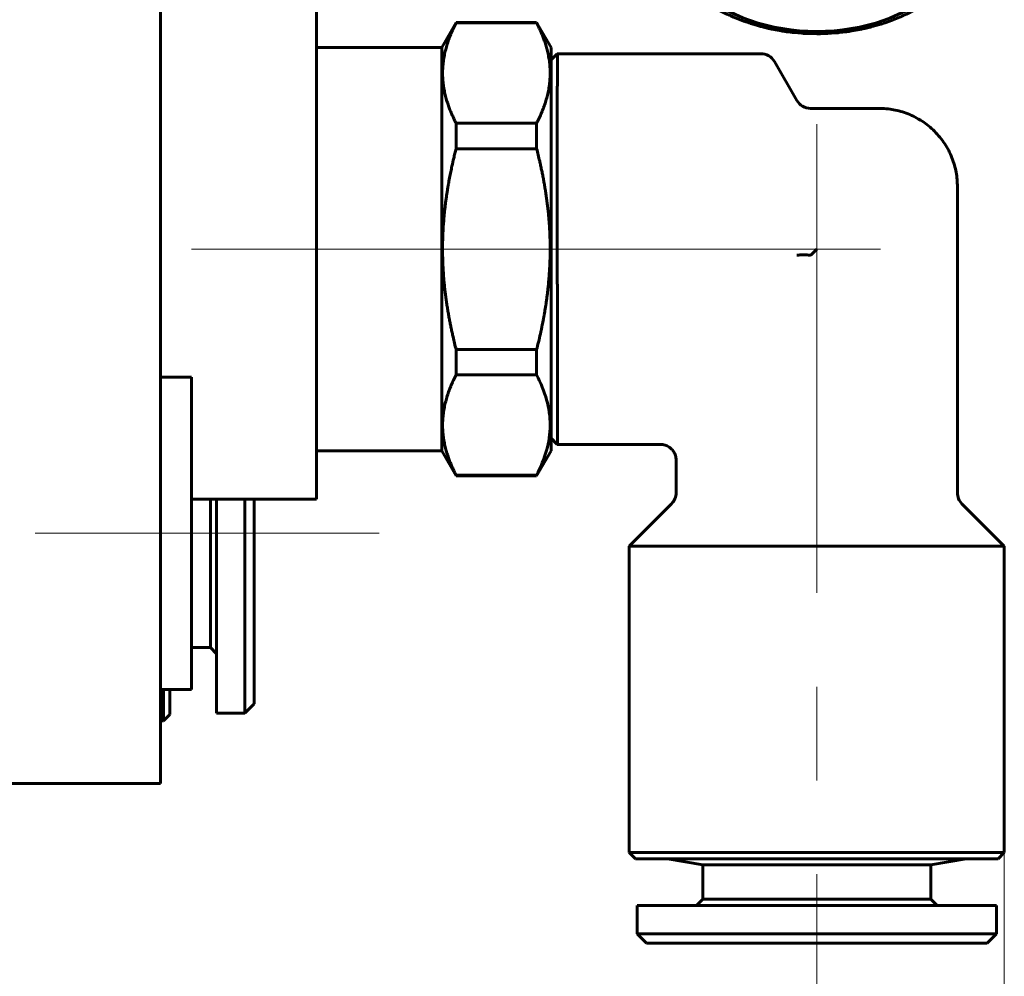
# Model space of a CAD drawing. Header units: millimetres. Extents: x 0 to 297, y 0 to 420.
# Tile 22 of 33: x 105 to 120, y 274 to 289. Entities that reach past the tile are written whole.
import ezdxf

# ---------------------------------------------------------------- set-up
doc = ezdxf.new("R2010")
doc.units = ezdxf.units.MM
for name, pattern in [('K5LT_AXLED', [12, 7.5, -1.5, 1.5, -1.5]), ('K5LT_BASIC', [0]), ('K5LT_THIN', [0])]:
    doc.linetypes.add(name, pattern=pattern)
doc.layers.add('Системный слой', color=7, linetype='Continuous')
doc.layers.add('Системный слой (1)', color=251, linetype='Continuous', true_color=0x6c6c6c)
doc.styles.add('KDIMTEXTSTYLE', font='txt', dxfattribs={"width": 0.96, "oblique": 15, "height": 5})
doc.styles.add('KTEXTSTYLE', font='txt', dxfattribs={"width": 0.96, "height": 5})
doc.dimstyles.new('KDIMSTYLE (0.50)', dxfattribs={"dimtxt": 5, "dimasz": 1, "dimexe": 2, "dimexo": 0, "dimgap": 1, "dimtad": 1, "dimlfac": 2, "dimtxsty": 'KDIMTEXTSTYLE', "dimsah": 1, "dimcen": 0, "dimdle": 1, "dimadec": 0, "dimazin": 0, "dimtfac": 0.667, "dimtmove": 0, "dimatfit": 3, "dimfxl": 1, "dimtvp": 1, "dimtolj": 1, "dimtzin": 0, "dimarcsym": 0})

# ---------------------------------------------------------------- blocks, each defined once
blk = doc.blocks.new('U2')
at = {"layer": 'Системный слой (1)', "color": 143, "linetype": 'K5LT_BASIC', "lineweight": 60, "true_color": 0x33acca}
for p, q in [((117.151, 293.736), (117.213, 293.741)), ((117.213, 293.741), (117.274, 293.744)), ((117.274, 293.744), (117.277, 293.745)), ((117.277, 293.745), (117.285, 293.745)), ((117.285, 293.745), (117.301, 293.746)), ((117.301, 293.746), (117.331, 293.747)), ((117.331, 293.747), (117.393, 293.748)), ((117.393, 293.748), (117.451, 293.749)), ((117.451, 293.749), (117.452, 293.749)), ((117.452, 293.749), (117.453, 293.749)), ((117.453, 293.749), (117.455, 293.749)), ((117.455, 293.749), (117.46, 293.749)), ((117.46, 293.749), (117.469, 293.749)), ((117.469, 293.749), (117.488, 293.749)), ((117.488, 293.749), (117.525, 293.748)), ((117.525, 293.748), (117.6, 293.746)), ((117.6, 293.746), (117.633, 293.744)), ((117.633, 293.744), (117.637, 293.744)), ((117.637, 293.744), (117.645, 293.744)), ((117.645, 293.744), (117.66, 293.743)), ((117.66, 293.743), (117.691, 293.741)), ((117.691, 293.741), (117.753, 293.736)), ((116.339, 293.566), (116.395, 293.585)), ((116.395, 293.585), (116.399, 293.586)), ((116.399, 293.586), (116.406, 293.588)), ((116.406, 293.588), (116.421, 293.593)), ((116.421, 293.593), (116.45, 293.602)), ((116.45, 293.602), (116.508, 293.619)), ((116.508, 293.619), (116.565, 293.634)), ((116.565, 293.634), (116.569, 293.635)), ((116.569, 293.635), (116.576, 293.637)), ((116.576, 293.637), (116.591, 293.641)), ((116.591, 293.641), (116.621, 293.649)), ((116.621, 293.649), (116.68, 293.663)), ((116.68, 293.663), (116.739, 293.676)), ((116.739, 293.676), (116.743, 293.676)), ((116.743, 293.676), (116.75, 293.678)), ((116.75, 293.678), (116.765, 293.681)), ((116.765, 293.681), (116.795, 293.687)), ((116.795, 293.687), (116.856, 293.698)), ((116.856, 293.698), (116.915, 293.708)), ((116.915, 293.708), (116.919, 293.708)), ((116.919, 293.708), (116.927, 293.709)), ((116.927, 293.709), (116.942, 293.712)), ((116.942, 293.712), (116.972, 293.716)), ((116.972, 293.716), (117.034, 293.724)), ((117.034, 293.724), (117.094, 293.731)), ((117.094, 293.731), (117.098, 293.731)), ((117.098, 293.731), (117.105, 293.732)), ((117.105, 293.732), (117.121, 293.733)), ((117.121, 293.733), (117.151, 293.736)), ((117.753, 293.736), (117.813, 293.73)), ((117.813, 293.73), (117.817, 293.73)), ((117.817, 293.73), (117.825, 293.729)), ((117.825, 293.729), (117.84, 293.727)), ((117.84, 293.727), (117.871, 293.724)), ((117.871, 293.724), (117.932, 293.716)), ((117.932, 293.716), (117.991, 293.707)), ((117.991, 293.707), (117.995, 293.706)), ((117.995, 293.706), (118.003, 293.705)), ((118.003, 293.705), (118.018, 293.703)), ((118.018, 293.703), (118.048, 293.697)), ((118.048, 293.697), (118.109, 293.686)), ((118.109, 293.686), (118.168, 293.675)), ((118.168, 293.675), (118.171, 293.674)), ((118.171, 293.674), (118.179, 293.672)), ((118.179, 293.672), (118.194, 293.669)), ((118.194, 293.669), (118.224, 293.662)), ((118.224, 293.662), (118.283, 293.648)), ((118.283, 293.648), (118.341, 293.633)), ((118.341, 293.633), (118.345, 293.632)), ((118.345, 293.632), (118.352, 293.63)), ((118.352, 293.63), (118.367, 293.626)), ((118.367, 293.626), (118.396, 293.618)), ((118.396, 293.618), (118.455, 293.601)), ((118.455, 293.601), (118.511, 293.583)), ((118.511, 293.583), (118.515, 293.582)), ((118.515, 293.582), (118.522, 293.579)), ((115.962, 293.409), (116.016, 293.435)), ((116.016, 293.435), (116.068, 293.459)), ((116.068, 293.459), (116.072, 293.46)), ((116.072, 293.46), (116.079, 293.463)), ((116.079, 293.463), (116.092, 293.469)), ((116.092, 293.469), (116.12, 293.481)), ((116.12, 293.481), (116.175, 293.504)), ((116.175, 293.504), (116.229, 293.526)), ((116.229, 293.526), (116.233, 293.527)), ((116.233, 293.527), (116.24, 293.53)), ((116.24, 293.53), (116.254, 293.535)), ((116.254, 293.535), (116.282, 293.546)), ((116.282, 293.546), (116.339, 293.566)), ((118.522, 293.579), (118.536, 293.575)), ((118.536, 293.575), (118.565, 293.565)), ((118.565, 293.565), (118.622, 293.545)), ((118.622, 293.545), (118.677, 293.524)), ((118.677, 293.524), (118.68, 293.523)), ((118.68, 293.523), (118.687, 293.52)), ((118.687, 293.52), (118.701, 293.514)), ((118.701, 293.514), (118.729, 293.503)), ((118.729, 293.503), (118.784, 293.48)), ((118.784, 293.48), (118.838, 293.457)), ((118.838, 293.457), (118.841, 293.455)), ((118.841, 293.455), (118.848, 293.452)), ((118.848, 293.452), (118.861, 293.446)), ((118.861, 293.446), (118.888, 293.433)), ((118.888, 293.433), (118.942, 293.408)), ((115.666, 293.24), (115.714, 293.271)), ((115.714, 293.271), (115.763, 293.301)), ((115.763, 293.301), (115.766, 293.303)), ((115.766, 293.303), (115.773, 293.306)), ((115.773, 293.306), (115.785, 293.314)), ((115.785, 293.314), (115.811, 293.328)), ((115.811, 293.328), (115.862, 293.357)), ((115.862, 293.357), (115.913, 293.384)), ((115.913, 293.384), (115.916, 293.385)), ((115.916, 293.385), (115.923, 293.389)), ((115.923, 293.389), (115.936, 293.395)), ((115.936, 293.395), (115.962, 293.409)), ((118.942, 293.408), (118.993, 293.381)), ((118.993, 293.381), (118.996, 293.38)), ((118.996, 293.38), (119.003, 293.376)), ((119.003, 293.376), (119.016, 293.369)), ((119.016, 293.369), (119.042, 293.355)), ((119.042, 293.355), (119.093, 293.327)), ((119.093, 293.327), (119.142, 293.298)), ((119.142, 293.298), (119.146, 293.296)), ((119.146, 293.296), (119.152, 293.292)), ((119.152, 293.292), (119.164, 293.285)), ((119.164, 293.285), (119.189, 293.27)), ((119.189, 293.27), (119.238, 293.239)), ((115.441, 293.078), (115.485, 293.112)), ((115.485, 293.112), (115.488, 293.115)), ((115.488, 293.115), (115.493, 293.119)), ((115.493, 293.119), (115.505, 293.127)), ((115.505, 293.127), (115.528, 293.144)), ((115.528, 293.144), (115.574, 293.178)), ((115.574, 293.178), (115.62, 293.21)), ((115.62, 293.21), (115.623, 293.212)), ((115.623, 293.212), (115.629, 293.216)), ((115.629, 293.216), (115.641, 293.224)), ((115.641, 293.224), (115.666, 293.24)), ((119.238, 293.239), (119.285, 293.207)), ((119.285, 293.207), (119.288, 293.205)), ((119.288, 293.205), (119.294, 293.201)), ((119.294, 293.201), (119.306, 293.193)), ((119.306, 293.193), (119.329, 293.177)), ((119.329, 293.177), (119.376, 293.143)), ((119.376, 293.143), (119.42, 293.109)), ((119.42, 293.109), (119.423, 293.107)), ((115.275, 292.933), (115.316, 292.971)), ((115.316, 292.971), (115.357, 293.008)), ((115.357, 293.008), (115.36, 293.01)), ((115.36, 293.01), (115.365, 293.015)), ((115.365, 293.015), (115.376, 293.024)), ((115.376, 293.024), (115.397, 293.042)), ((115.397, 293.042), (115.441, 293.078)), ((119.423, 293.107), (119.429, 293.103)), ((119.429, 293.103), (119.44, 293.094)), ((119.44, 293.094), (119.462, 293.076)), ((119.462, 293.076), (119.506, 293.041)), ((119.506, 293.041), (119.548, 293.005)), ((119.548, 293.005), (119.551, 293.002)), ((119.551, 293.002), (119.556, 292.998)), ((119.556, 292.998), (119.566, 292.988)), ((119.566, 292.988), (119.587, 292.97)), ((119.587, 292.97), (119.628, 292.932)), ((115.133, 292.788), (115.143, 292.798)), ((115.143, 292.798), (115.161, 292.818)), ((115.161, 292.818), (115.199, 292.858)), ((115.199, 292.858), (115.237, 292.897)), ((115.237, 292.897), (115.24, 292.899)), ((115.24, 292.899), (115.245, 292.904)), ((115.245, 292.904), (115.255, 292.914)), ((115.255, 292.914), (115.275, 292.933)), ((119.628, 292.932), (119.667, 292.894)), ((119.667, 292.894), (119.67, 292.891)), ((119.67, 292.891), (119.675, 292.886)), ((119.675, 292.886), (119.685, 292.876)), ((119.685, 292.876), (119.704, 292.857)), ((119.704, 292.857), (119.742, 292.817)), ((119.742, 292.817), (119.778, 292.777)), ((114.993, 292.615), (115.025, 292.658)), ((115.025, 292.658), (115.027, 292.66)), ((115.027, 292.66), (115.031, 292.666)), ((115.031, 292.666), (115.039, 292.676)), ((115.039, 292.676), (115.056, 292.698)), ((115.056, 292.698), (115.091, 292.739)), ((115.091, 292.739), (115.127, 292.78)), ((115.127, 292.78), (115.129, 292.783)), ((115.129, 292.783), (115.133, 292.788)), ((119.778, 292.777), (119.78, 292.774)), ((119.78, 292.774), (119.785, 292.769)), ((119.785, 292.769), (119.794, 292.759)), ((119.794, 292.759), (119.812, 292.738)), ((119.812, 292.738), (119.846, 292.696)), ((119.846, 292.696), (119.879, 292.654)), ((119.879, 292.654), (119.881, 292.651)), ((119.881, 292.651), (119.886, 292.646)), ((119.886, 292.646), (119.894, 292.635)), ((119.894, 292.635), (119.91, 292.614)), ((114.876, 292.441), (114.904, 292.486)), ((114.904, 292.486), (114.933, 292.531)), ((114.933, 292.531), (114.935, 292.533)), ((114.935, 292.533), (114.938, 292.539)), ((114.938, 292.539), (114.946, 292.55)), ((114.946, 292.55), (114.961, 292.572)), ((114.961, 292.572), (114.993, 292.615)), ((119.91, 292.614), (119.941, 292.57)), ((119.941, 292.57), (119.971, 292.527)), ((119.971, 292.527), (119.973, 292.524)), ((119.973, 292.524), (119.977, 292.518)), ((119.977, 292.518), (119.984, 292.507)), ((119.984, 292.507), (119.999, 292.485)), ((119.999, 292.485), (120.027, 292.44)), ((114.801, 292.307), (114.825, 292.353)), ((114.825, 292.353), (114.851, 292.399)), ((114.851, 292.399), (114.852, 292.402)), ((114.852, 292.402), (114.856, 292.407)), ((114.856, 292.407), (114.862, 292.419)), ((114.862, 292.419), (114.876, 292.441)), ((120.027, 292.44), (120.053, 292.395)), ((120.053, 292.395), (120.055, 292.392)), ((120.055, 292.392), (120.058, 292.386)), ((120.058, 292.386), (120.064, 292.375)), ((120.064, 292.375), (120.077, 292.352)), ((120.077, 292.352), (120.102, 292.305)), ((114.726, 292.145), (114.736, 292.169)), ((114.736, 292.169), (114.757, 292.216)), ((114.757, 292.216), (114.779, 292.263)), ((114.779, 292.263), (114.78, 292.266)), ((114.78, 292.266), (114.783, 292.272)), ((114.783, 292.272), (114.789, 292.283)), ((114.789, 292.283), (114.801, 292.307)), ((120.102, 292.305), (120.125, 292.259)), ((120.125, 292.259), (120.126, 292.256)), ((120.126, 292.256), (120.129, 292.25)), ((120.129, 292.25), (120.135, 292.238)), ((120.135, 292.238), (120.145, 292.215)), ((120.145, 292.215), (120.166, 292.167)), ((120.166, 292.167), (120.186, 292.12)), ((114.674, 292.003), (114.682, 292.027)), ((114.682, 292.027), (114.699, 292.076)), ((114.699, 292.076), (114.717, 292.124)), ((114.717, 292.124), (114.718, 292.127)), ((114.718, 292.127), (114.721, 292.133)), ((114.721, 292.133), (114.726, 292.145)), ((120.186, 292.12), (120.187, 292.117)), ((120.187, 292.117), (120.189, 292.111)), ((120.189, 292.111), (120.194, 292.099)), ((120.194, 292.099), (120.203, 292.074)), ((120.203, 292.074), (120.22, 292.026)), ((120.22, 292.026), (120.236, 291.978)), ((114.629, 291.847), (114.632, 291.859)), ((114.632, 291.859), (114.639, 291.884)), ((114.639, 291.884), (114.652, 291.933)), ((114.652, 291.933), (114.667, 291.982)), ((114.667, 291.982), (114.668, 291.985)), ((114.668, 291.985), (114.67, 291.991)), ((114.67, 291.991), (114.674, 292.003)), ((120.236, 291.978), (120.237, 291.974)), ((120.237, 291.974), (120.239, 291.968)), ((120.239, 291.968), (120.243, 291.956)), ((120.243, 291.956), (120.25, 291.932)), ((120.25, 291.932), (120.263, 291.882)), ((120.263, 291.882), (120.275, 291.833)), ((114.591, 291.638), (114.599, 291.691)), ((114.599, 291.694), (114.6, 291.701)), ((114.599, 291.691), (114.599, 291.694)), ((114.6, 291.701), (114.602, 291.713)), ((114.602, 291.713), (114.607, 291.738)), ((114.607, 291.738), (114.616, 291.788)), ((114.616, 291.788), (114.627, 291.837)), ((114.627, 291.837), (114.628, 291.84)), ((114.628, 291.84), (114.629, 291.847)), ((120.275, 291.833), (120.276, 291.83)), ((120.276, 291.83), (120.277, 291.824)), ((120.277, 291.824), (120.28, 291.811)), ((120.28, 291.811), (120.285, 291.787)), ((120.285, 291.787), (120.295, 291.737)), ((120.295, 291.737), (120.303, 291.687)), ((114.576, 291.394), (114.582, 291.544)), ((114.582, 291.553), (114.583, 291.565)), ((114.582, 291.547), (114.582, 291.553)), ((114.582, 291.544), (114.582, 291.547)), ((114.583, 291.565), (114.586, 291.59)), ((114.586, 291.59), (114.591, 291.638)), ((120.303, 291.687), (120.304, 291.684)), ((120.304, 291.684), (120.305, 291.678)), ((120.305, 291.678), (120.307, 291.665)), ((120.307, 291.665), (120.31, 291.64)), ((120.31, 291.64), (120.316, 291.59)), ((120.316, 291.59), (120.32, 291.54)), ((120.32, 291.54), (120.32, 291.536)), ((120.32, 291.536), (120.321, 291.53)), ((114.576, 291.346), (114.576, 291.394)), ((120.326, 291.394), (120.32, 291.244)), ((120.321, 291.53), (120.322, 291.518)), ((120.322, 291.518), (120.323, 291.492)), ((120.323, 291.492), (120.325, 291.442)), ((120.325, 291.442), (120.326, 291.394)), ((114.578, 291.295), (114.576, 291.346)), ((114.58, 291.27), (114.578, 291.295)), ((114.581, 291.258), (114.58, 291.27)), ((114.581, 291.251), (114.581, 291.258)), ((114.581, 291.248), (114.581, 291.251)), ((114.586, 291.198), (114.581, 291.248)), ((120.318, 291.223), (120.316, 291.198)), ((120.319, 291.235), (120.318, 291.223)), ((120.32, 291.241), (120.319, 291.235)), ((120.32, 291.244), (120.32, 291.241)), ((114.591, 291.148), (114.586, 291.198)), ((114.595, 291.123), (114.591, 291.148)), ((114.597, 291.11), (114.595, 291.123)), ((114.598, 291.104), (114.597, 291.11)), ((114.598, 291.101), (114.598, 291.104)), ((114.606, 291.051), (114.598, 291.101)), ((120.299, 291.075), (120.295, 291.05)), ((120.301, 291.087), (120.299, 291.075)), ((120.302, 291.093), (120.301, 291.087)), ((120.303, 291.097), (120.302, 291.093)), ((120.31, 291.149), (120.303, 291.097)), ((120.316, 291.198), (120.31, 291.149)), ((114.616, 291.001), (114.606, 291.051)), ((114.621, 290.976), (114.616, 291.001)), ((114.624, 290.964), (114.621, 290.976)), ((114.625, 290.958), (114.624, 290.964)), ((114.626, 290.955), (114.625, 290.958)), ((114.638, 290.906), (114.626, 290.955)), ((114.652, 290.856), (114.638, 290.906)), ((120.263, 290.904), (120.249, 290.855)), ((120.269, 290.929), (120.263, 290.904)), ((120.272, 290.941), (120.269, 290.929)), ((120.274, 290.947), (120.272, 290.941)), ((120.285, 291), (120.274, 290.95)), ((120.274, 290.95), (120.274, 290.947)), ((120.295, 291.05), (120.285, 291)), ((114.659, 290.832), (114.652, 290.856)), ((114.663, 290.819), (114.659, 290.832)), ((114.664, 290.813), (114.663, 290.819)), ((114.665, 290.81), (114.664, 290.813)), ((114.681, 290.762), (114.665, 290.81)), ((114.698, 290.713), (114.681, 290.762)), ((120.22, 290.76), (120.202, 290.712)), ((120.228, 290.785), (120.22, 290.76)), ((120.232, 290.797), (120.228, 290.785)), ((120.234, 290.803), (120.232, 290.797)), ((120.235, 290.806), (120.234, 290.803)), ((120.249, 290.855), (120.235, 290.806)), ((114.707, 290.689), (114.698, 290.713)), ((114.712, 290.677), (114.707, 290.689)), ((114.714, 290.671), (114.712, 290.677)), ((114.716, 290.668), (114.714, 290.671)), ((114.735, 290.621), (114.716, 290.668)), ((114.756, 290.573), (114.735, 290.621)), ((120.166, 290.619), (120.145, 290.572)), ((120.176, 290.643), (120.166, 290.619)), ((120.181, 290.655), (120.176, 290.643)), ((120.183, 290.661), (120.181, 290.655)), ((120.184, 290.664), (120.183, 290.661)), ((120.202, 290.712), (120.184, 290.664)), ((114.767, 290.549), (114.756, 290.573)), ((114.772, 290.538), (114.767, 290.549)), ((114.775, 290.532), (114.772, 290.538)), ((114.777, 290.529), (114.775, 290.532)), ((114.8, 290.482), (114.777, 290.529)), ((114.824, 290.436), (114.8, 290.482)), ((114.837, 290.413), (114.824, 290.436)), ((120.076, 290.435), (120.051, 290.389)), ((120.101, 290.481), (120.076, 290.435)), ((120.113, 290.504), (120.101, 290.481)), ((120.118, 290.516), (120.113, 290.504)), ((120.121, 290.522), (120.118, 290.516)), ((120.123, 290.525), (120.121, 290.522)), ((120.145, 290.572), (120.123, 290.525)), ((114.843, 290.402), (114.837, 290.413)), ((114.847, 290.396), (114.843, 290.402)), ((114.848, 290.393), (114.847, 290.396)), ((114.875, 290.348), (114.848, 290.393)), ((114.903, 290.303), (114.875, 290.348)), ((114.917, 290.281), (114.903, 290.303)), ((114.925, 290.269), (114.917, 290.281)), ((119.998, 290.301), (119.969, 290.257)), ((120.026, 290.346), (119.998, 290.301)), ((120.039, 290.369), (120.026, 290.346)), ((120.046, 290.38), (120.039, 290.369)), ((120.049, 290.386), (120.046, 290.38)), ((120.051, 290.389), (120.049, 290.386)), ((114.928, 290.264), (114.925, 290.269)), ((114.93, 290.261), (114.928, 290.264)), ((114.96, 290.217), (114.93, 290.261)), ((114.992, 290.174), (114.96, 290.217)), ((115.008, 290.152), (114.992, 290.174)), ((115.016, 290.142), (115.008, 290.152)), ((115.02, 290.136), (115.016, 290.142)), ((115.022, 290.134), (115.02, 290.136)), ((115.055, 290.092), (115.022, 290.134)), ((119.87, 290.122), (119.862, 290.111)), ((119.875, 290.127), (119.87, 290.122)), ((119.877, 290.13), (119.875, 290.127)), ((119.909, 290.172), (119.877, 290.13)), ((119.94, 290.216), (119.909, 290.172)), ((119.956, 290.238), (119.94, 290.216)), ((119.963, 290.249), (119.956, 290.238)), ((119.967, 290.254), (119.963, 290.249)), ((119.969, 290.257), (119.967, 290.254)), ((115.09, 290.05), (115.055, 290.092)), ((115.108, 290.029), (115.09, 290.05)), ((115.117, 290.019), (115.108, 290.029)), ((115.121, 290.014), (115.117, 290.019)), ((115.123, 290.011), (115.121, 290.014)), ((115.16, 289.971), (115.123, 290.011)), ((115.198, 289.931), (115.16, 289.971)), ((119.74, 289.97), (119.702, 289.93)), ((119.759, 289.99), (119.74, 289.97)), ((119.768, 290), (119.759, 289.99)), ((119.773, 290.005), (119.768, 290)), ((119.775, 290.008), (119.773, 290.005)), ((119.81, 290.048), (119.775, 290.008)), ((119.845, 290.09), (119.81, 290.048)), ((119.862, 290.111), (119.845, 290.09)), ((115.217, 289.911), (115.198, 289.931)), ((115.227, 289.902), (115.217, 289.911)), ((115.232, 289.897), (115.227, 289.902)), ((115.234, 289.894), (115.232, 289.897)), ((115.273, 289.856), (115.234, 289.894)), ((115.314, 289.818), (115.273, 289.856)), ((115.335, 289.799), (115.314, 289.818)), ((119.586, 289.817), (119.544, 289.78)), ((119.627, 289.855), (119.586, 289.817)), ((119.647, 289.874), (119.627, 289.855)), ((119.657, 289.884), (119.647, 289.874)), ((119.662, 289.888), (119.657, 289.884)), ((119.664, 289.891), (119.662, 289.888)), ((119.702, 289.93), (119.664, 289.891)), ((115.345, 289.79), (115.335, 289.799)), ((115.351, 289.785), (115.345, 289.79)), ((115.353, 289.783), (115.351, 289.785)), ((115.395, 289.747), (115.353, 289.783)), ((115.439, 289.711), (115.395, 289.747)), ((115.461, 289.694), (115.439, 289.711)), ((115.473, 289.685), (115.461, 289.694)), ((115.478, 289.681), (115.473, 289.685)), ((115.481, 289.678), (115.478, 289.681)), ((115.526, 289.645), (115.481, 289.678)), ((115.572, 289.611), (115.526, 289.645)), ((119.374, 289.643), (119.327, 289.61)), ((119.397, 289.66), (119.374, 289.643)), ((119.408, 289.669), (119.397, 289.66)), ((119.414, 289.673), (119.408, 289.669)), ((119.417, 289.675), (119.414, 289.673)), ((119.461, 289.71), (119.417, 289.675)), ((119.504, 289.746), (119.461, 289.71)), ((119.526, 289.764), (119.504, 289.746)), ((119.536, 289.773), (119.526, 289.764)), ((119.542, 289.778), (119.536, 289.773)), ((119.544, 289.78), (119.542, 289.778)), ((115.596, 289.595), (115.572, 289.611)), ((115.607, 289.587), (115.596, 289.595)), ((115.613, 289.582), (115.607, 289.587)), ((115.616, 289.58), (115.613, 289.582)), ((115.664, 289.549), (115.616, 289.58)), ((115.712, 289.518), (115.664, 289.549)), ((115.737, 289.503), (115.712, 289.518)), ((115.75, 289.495), (115.737, 289.503)), ((115.756, 289.492), (115.75, 289.495)), ((115.759, 289.49), (115.756, 289.492)), ((115.808, 289.461), (115.759, 289.49)), ((119.135, 289.485), (119.129, 289.482)), ((119.138, 289.487), (119.135, 289.485)), ((119.187, 289.517), (119.138, 289.487)), ((119.236, 289.548), (119.187, 289.517)), ((119.26, 289.564), (119.236, 289.548)), ((119.272, 289.572), (119.26, 289.564)), ((119.278, 289.576), (119.272, 289.572)), ((119.281, 289.578), (119.278, 289.576)), ((119.327, 289.61), (119.281, 289.578)), ((115.86, 289.432), (115.808, 289.461)), ((115.886, 289.418), (115.86, 289.432)), ((115.899, 289.412), (115.886, 289.418)), ((115.905, 289.408), (115.899, 289.412)), ((115.908, 289.406), (115.905, 289.408)), ((115.96, 289.38), (115.908, 289.406)), ((116.013, 289.354), (115.96, 289.38)), ((116.04, 289.342), (116.013, 289.354)), ((116.054, 289.336), (116.04, 289.342)), ((116.06, 289.333), (116.054, 289.336)), ((116.064, 289.331), (116.06, 289.333)), ((116.117, 289.307), (116.064, 289.331)), ((118.833, 289.329), (118.83, 289.327)), ((118.886, 289.353), (118.833, 289.329)), ((118.939, 289.379), (118.886, 289.353)), ((118.966, 289.392), (118.939, 289.379)), ((118.979, 289.399), (118.966, 289.392)), ((118.985, 289.402), (118.979, 289.399)), ((118.989, 289.404), (118.985, 289.402)), ((119.04, 289.431), (118.989, 289.404)), ((119.091, 289.46), (119.04, 289.431)), ((119.116, 289.474), (119.091, 289.46)), ((119.129, 289.482), (119.116, 289.474)), ((116.172, 289.284), (116.117, 289.307)), ((116.2, 289.273), (116.172, 289.284)), ((116.214, 289.268), (116.2, 289.273)), ((116.221, 289.265), (116.214, 289.268)), ((116.225, 289.264), (116.221, 289.265)), ((116.28, 289.243), (116.225, 289.264)), ((116.337, 289.223), (116.28, 289.243)), ((116.365, 289.213), (116.337, 289.223)), ((116.38, 289.208), (116.365, 289.213)), ((116.387, 289.206), (116.38, 289.208)), ((116.39, 289.205), (116.387, 289.206)), ((116.447, 289.187), (116.39, 289.205)), ((116.505, 289.17), (116.447, 289.187)), ((118.452, 289.186), (118.393, 289.169)), ((118.481, 289.195), (118.452, 289.186)), ((118.495, 289.2), (118.481, 289.195)), ((118.502, 289.202), (118.495, 289.2)), ((118.506, 289.203), (118.502, 289.202)), ((118.562, 289.222), (118.506, 289.203)), ((118.619, 289.242), (118.562, 289.222)), ((118.647, 289.253), (118.619, 289.242)), ((118.661, 289.258), (118.647, 289.253)), ((118.668, 289.261), (118.661, 289.258)), ((118.672, 289.262), (118.668, 289.261)), ((118.727, 289.283), (118.672, 289.262)), ((118.782, 289.306), (118.727, 289.283)), ((118.809, 289.318), (118.782, 289.306)), ((118.823, 289.324), (118.809, 289.318)), ((118.83, 289.327), (118.823, 289.324)), ((116.535, 289.162), (116.505, 289.17)), ((116.549, 289.158), (116.535, 289.162)), ((116.557, 289.156), (116.549, 289.158)), ((116.56, 289.155), (116.557, 289.156)), ((116.618, 289.14), (116.56, 289.155)), ((116.678, 289.126), (116.618, 289.14)), ((116.707, 289.119), (116.678, 289.126)), ((116.722, 289.116), (116.707, 289.119)), ((116.73, 289.114), (116.722, 289.116)), ((116.734, 289.113), (116.73, 289.114)), ((116.792, 289.101), (116.734, 289.113)), ((116.853, 289.09), (116.792, 289.101)), ((116.883, 289.085), (116.853, 289.09)), ((116.899, 289.083), (116.883, 289.085)), ((116.906, 289.081), (116.899, 289.083)), ((116.91, 289.081), (116.906, 289.081)), ((116.969, 289.072), (116.91, 289.081)), ((117.031, 289.064), (116.969, 289.072)), ((117.061, 289.061), (117.031, 289.064)), ((117.077, 289.059), (117.061, 289.061)), ((117.085, 289.058), (117.077, 289.059)), ((117.088, 289.058), (117.085, 289.058)), ((117.148, 289.052), (117.088, 289.058)), ((117.21, 289.047), (117.148, 289.052)), ((117.241, 289.045), (117.21, 289.047)), ((117.257, 289.044), (117.241, 289.045)), ((117.264, 289.044), (117.257, 289.044)), ((117.268, 289.044), (117.264, 289.044)), ((117.451, 289.039), (117.268, 289.044)), ((117.508, 289.039), (117.451, 289.039)), ((117.57, 289.041), (117.508, 289.039)), ((117.601, 289.042), (117.57, 289.041)), ((117.616, 289.043), (117.601, 289.042)), ((117.624, 289.043), (117.616, 289.043)), ((117.628, 289.043), (117.624, 289.043)), ((117.688, 289.047), (117.628, 289.043)), ((117.75, 289.052), (117.688, 289.047)), ((117.781, 289.054), (117.75, 289.052)), ((117.796, 289.056), (117.781, 289.054)), ((117.804, 289.057), (117.796, 289.056)), ((117.808, 289.057), (117.804, 289.057)), ((117.868, 289.064), (117.808, 289.057)), ((117.929, 289.072), (117.868, 289.064)), ((117.96, 289.076), (117.929, 289.072)), ((117.975, 289.078), (117.96, 289.076)), ((117.982, 289.079), (117.975, 289.078)), ((117.986, 289.08), (117.982, 289.079)), ((118.046, 289.09), (117.986, 289.08)), ((118.106, 289.101), (118.046, 289.09)), ((118.136, 289.107), (118.106, 289.101)), ((118.151, 289.11), (118.136, 289.107)), ((118.159, 289.111), (118.151, 289.11)), ((118.163, 289.112), (118.159, 289.111)), ((118.221, 289.125), (118.163, 289.112)), ((118.281, 289.139), (118.221, 289.125)), ((118.31, 289.147), (118.281, 289.139)), ((118.325, 289.15), (118.31, 289.147)), ((118.332, 289.152), (118.325, 289.15)), ((118.336, 289.153), (118.332, 289.152)), ((118.393, 289.169), (118.336, 289.153))]:
    blk.add_line(p, q, dxfattribs=at)
blk = doc.blocks.new('U95')
at = {"layer": 'Системный слой (1)', "color": 143, "linetype": 'K5LT_BASIC', "lineweight": 60, "true_color": 0x33acca}
for p, q in [((114.551, 275.846), (115.4, 275.846)), ((115.4, 275.846), (120.351, 275.846))]:
    blk.add_line(p, q, dxfattribs=at)
blk = doc.blocks.new('U96')
at = {"layer": 'Системный слой (1)', "color": 143, "linetype": 'K5LT_BASIC', "lineweight": 60, "true_color": 0x33acca}
for p, q in [((114.451, 275.946), (115.329, 275.946)), ((119.572, 275.946), (120.451, 275.946))]:
    blk.add_line(p, q, dxfattribs=at)
blk = doc.blocks.new('U97')
at = {"layer": 'Системный слой (1)', "color": 143, "linetype": 'K5LT_BASIC', "lineweight": 60, "true_color": 0x33acca}
for p, q in [((113.301, 288.721), (113.301, 288.203)), ((113.301, 285.036), (113.301, 282.471))]:
    blk.add_line(p, q, dxfattribs=at)
blk = doc.blocks.new('U98')
at = {"layer": 'Системный слой (1)', "color": 143, "linetype": 'K5LT_BASIC', "lineweight": 60, "true_color": 0x33acca}
for p, q in [((117.451, 280.846), (114.451, 280.846)), ((120.451, 280.846), (119.572, 280.846))]:
    blk.add_line(p, q, dxfattribs=at)
blk = doc.blocks.new('D5')
at = {"layer": 'Системный слой (1)'}
for points in [[(63.446, 188.942), (62.946, 189.6), (63.446, 190.258), (58.446, 189.6)], [(120.451, 189.6), (115.451, 190.258), (115.951, 189.6), (115.451, 188.942)]]:
    blk.add_hatch(color=7, dxfattribs=at).paths.add_polyline_path(points)
at = {"layer": 'Системный слой (1)', "color": 7, "linetype": 'K5LT_THIN', "lineweight": 18, "true_color": 0xffffff}
for p, q in [((120.451, 278.396), (120.451, 187.6)), ((58.446, 270.675), (58.446, 187.6)), ((58.446, 189.6), (63.446, 190.258)), ((63.446, 190.258), (62.946, 189.6)), ((115.951, 189.6), (115.451, 190.258)), ((115.451, 190.258), (120.451, 189.6)), ((63.446, 188.942), (58.446, 189.6)), ((58.446, 189.6), (120.451, 189.6)), ((62.946, 189.6), (63.446, 188.942)), ((120.451, 189.6), (115.451, 188.942)), ((115.451, 188.942), (115.951, 189.6))]:
    blk.add_line(p, q, dxfattribs=at)
blk.add_wipeout([(84.371, 190.6), (84.371, 197.982), (94.119, 197.982), (94.119, 190.6)]).dxf.layer = 'Системный слой (1)'
at = {"layer": 'Системный слой (1)', "color": 7, "insert": (84.371, 197.188), "char_height": 5, "attachment_point": 1, "style": 'KTEXTSTYLE'}
blk.add_mtext('\\fArial|b0|c204|p34;\\H5.0;\\W1.000;\\Q15;\\fGOST Type AU|b0|i0|c204|p34;\\Q15;\\W0.960;124', dxfattribs=at)
blk = doc.blocks.new('KDIMARROW_01')
at = {"layer": 'Системный слой'}
blk.add_hatch(color=0, dxfattribs=at).paths.add_polyline_path([(0, 0), (-5, 0.658), (-4.5, 0), (-5, -0.658)])
at = {"layer": 'Системный слой', "color": 0, "linetype": 'K5LT_THIN', "lineweight": 18}
for p, q in [((-4.5, 0), (-5, 0.658)), ((-5, 0.658), (0, 0)), ((0, 0), (-5, -0.658)), ((-5, -0.658), (-4.5, 0))]:
    blk.add_line(p, q, dxfattribs=at)
at = {"layer": 'Системный слой (1)', "color": 0, "linetype": 'K5LT_THIN', "lineweight": 18}
blk.add_line((81.951, 336.425), (81.451, 336.425), dxfattribs=at)

msp = doc.modelspace()

# ---------------------------------------------------------------- linework, layer by layer
at = {"layer": 'Системный слой (1)', "color": 143, "linetype": 'K5LT_BASIC', "lineweight": 60, "true_color": 0x33acca}
for p, q in [((106.9507, 297.6745), (106.9507, 281.0495)), ((109.4507, 295.8024), (109.4507, 283.7237)), ((111.4507, 288.8208), (111.6817, 289.2208)), ((111.6817, 289.2133), (111.6817, 289.2208)), ((112.9698, 289.2208), (111.6817, 289.2208)), ((112.9698, 289.2133), (111.6817, 289.2133)), ((113.2007, 288.8208), (112.9698, 289.2208)), ((112.9698, 289.2133), (112.9698, 289.2208)), ((111.4507, 288.8208), (109.4507, 288.8208)), ((111.4507, 282.3708), (111.4507, 288.8208)), ((113.2007, 282.3708), (113.2007, 288.8208)), ((113.2007, 288.6208), (113.3007, 288.7208)), ((113.3007, 288.7208), (116.5564, 288.7208)), ((117.1337, 287.9708), (116.7729, 288.5958)), ((113.3007, 288.2035), (113.3007, 285.0358)), ((118.4507, 287.8458), (117.3502, 287.8458)), ((111.6817, 287.6076), (112.9698, 287.6076)), ((111.6817, 287.2015), (111.6817, 287.6076)), ((112.9698, 287.2015), (112.9698, 287.6076)), ((112.9698, 287.2015), (111.6817, 287.2015)), ((119.7007, 286.5958), (119.7007, 281.6994)), ((117.4507, 285.5958), (117.3605, 285.5056)), ((111.6817, 283.9902), (112.9698, 283.9902)), ((111.6817, 283.5841), (111.6817, 283.9902)), ((112.9698, 283.5841), (112.9698, 283.9902)), ((109.4507, 283.7237), (109.4507, 281.5958)), ((106.9507, 283.5495), (107.4507, 283.5495)), ((107.4507, 283.5495), (107.4507, 278.5495)), ((112.9698, 283.5841), (111.6817, 283.5841)), ((113.2007, 282.5708), (113.3007, 282.4708)), ((113.3007, 282.4708), (114.9508, 282.4708)), ((111.4507, 282.3708), (109.4507, 282.3708)), ((111.4507, 282.3708), (111.6817, 281.9708)), ((113.2007, 282.3708), (112.9698, 281.9708)), ((115.2007, 282.2209), (115.2007, 281.6994)), ((111.6817, 281.9708), (111.6817, 281.9784)), ((111.6817, 281.9784), (112.9698, 281.9784)), ((112.9698, 281.9708), (111.6817, 281.9708)), ((112.9698, 281.9708), (112.9698, 281.9784)), ((107.4507, 281.5958), (109.4507, 281.5958)), ((107.7507, 280.9381), (107.7507, 281.5958)), ((107.8507, 278.1745), (107.8507, 281.5958)), ((108.3007, 278.1745), (108.3007, 281.5958)), ((108.4507, 278.3245), (108.4507, 281.5958)), ((115.1275, 281.5226), (114.4507, 280.8458)), ((119.7739, 281.5226), (120.4507, 280.8458)), ((106.9507, 281.0495), (106.9507, 277.0495)), ((107.7507, 279.2245), (107.7507, 280.9381)), ((114.4507, 275.9458), (114.4507, 280.8458)), ((119.572, 280.8458), (117.4507, 280.8458)), ((120.4507, 275.9458), (120.4507, 280.8458)), ((107.7507, 279.2245), (107.4507, 279.2245)), ((107.7507, 279.2245), (107.8507, 279.1245)), ((106.9507, 278.5495), (107.4507, 278.5495)), ((107.0007, 278.0495), (107.0007, 278.5495)), ((107.1007, 278.1495), (107.1007, 278.5495)), ((108.4507, 278.3245), (108.3007, 278.1745)), ((107.1007, 278.1495), (107.0007, 278.0495)), ((108.3007, 278.1745), (107.8507, 278.1745)), ((107.0007, 278.0495), (106.9507, 278.0495)), ((104.4507, 277.0495), (106.9507, 277.0495)), ((114.5507, 275.8458), (114.4507, 275.9458)), ((115.3294, 275.9458), (119.572, 275.9458)), ((120.3507, 275.8458), (120.4507, 275.9458)), ((115.6257, 275.7467), (115.0632, 275.8458)), ((119.2757, 275.7467), (119.8382, 275.8458)), ((115.6257, 275.1958), (115.6257, 275.7467)), ((115.6257, 275.7467), (119.2757, 275.7467)), ((119.2757, 275.1958), (119.2757, 275.7467)), ((115.6257, 275.1958), (115.5257, 275.0958)), ((115.6257, 275.1958), (116.1602, 275.1958)), ((116.1602, 275.1958), (119.2757, 275.1958)), ((119.2757, 275.1958), (119.3757, 275.0958)), ((114.5757, 275.0958), (120.3257, 275.0958)), ((114.5757, 274.6458), (114.5757, 275.0958)), ((120.3257, 274.6458), (120.3257, 275.0958)), ((114.5757, 274.6458), (120.3257, 274.6458)), ((114.7257, 274.4958), (114.5757, 274.6458)), ((120.1757, 274.4958), (120.3257, 274.6458)), ((114.7257, 274.4958), (120.1757, 274.4958))]:
    msp.add_line(p, q, dxfattribs=at)
at = {"layer": 'Системный слой (1)', "color": 30, "linetype": 'K5LT_AXLED', "lineweight": 18, "true_color": 0xff8000}
for p, q in [((117.4507, 287.5958), (117.4507, 272.4958)), ((107.4507, 285.5958), (113.6817, 285.5958)), ((110.9698, 285.5958), (118.5564, 285.5958)), ((110.4507, 281.0495), (104.9507, 281.0495))]:
    msp.add_line(p, q, dxfattribs=at)
at = {"layer": 'Системный слой (1)', "color": 143, "linetype": 'K5LT_BASIC', "lineweight": 60, "true_color": 0x33acca}
for centre, start, end in [((116.5564, 288.4708), 29.99988, 90), ((117.3502, 288.0958), 210.00002, 270), ((114.9507, 281.6994), 315, 0), ((119.9507, 281.6994), 180, 225)]:
    msp.add_arc(centre, 0.25, start, end, dxfattribs=at)
msp.add_ellipse((117.4507, 291.3078), major_axis=(2.725, 0), ratio=0.819152, dxfattribs=at)
for points, knots in [([(111.6817, 289.2133), (111.6746, 289.1996), (111.6609, 289.1721), (111.6344, 289.1169), (111.6097, 289.0613), (111.5867, 289.0052), (111.5703, 288.9624), (111.5547, 288.9191), (111.5402, 288.8753), (111.5267, 288.8309), (111.5144, 288.7861), (111.5032, 288.7405), (111.4933, 288.6944), (111.4848, 288.6476), (111.4776, 288.6002), (111.472, 288.5524), (111.468, 288.5041), (111.4657, 288.4568), (111.4651, 288.4243), (111.4652, 288.392), (111.4658, 288.3587), (111.4684, 288.3108), (111.4725, 288.2635), (111.4782, 288.2167), (111.4852, 288.1709), (111.4935, 288.1259), (111.5028, 288.0823), (111.5131, 288.0401), (111.524, 287.9997), (111.5355, 287.9609), (111.5472, 287.9241), (111.5593, 287.889), (111.5713, 287.8558), (111.5835, 287.8239), (111.5958, 287.7934), (111.6082, 287.7638), (111.6204, 287.7357), (111.6365, 287.7001), (111.6565, 287.6575), (111.6733, 287.624), (111.6817, 287.6076)], [0, 0, 0, 0, 0.0260128, 0.052087, 0.1046331, 0.1311861, 0.1581203, 0.1852824, 0.2128041, 0.2404971, 0.2686232, 0.297012, 0.3258472, 0.3549127, 0.384382, 0.414019, 0.4438681, 0.4738434, 0.5016349, 0.5037794, 0.5335501, 0.5629171, 0.5920975, 0.6207871, 0.6490977, 0.6766509, 0.7038122, 0.7298151, 0.7550228, 0.7788236, 0.802029, 0.823727, 0.8445225, 0.8641354, 0.8834505, 0.9018455, 0.9196204, 0.9364643, 0.9689393, 1, 1, 1, 1]), ([(112.9698, 287.6076), (112.9768, 287.6213), (112.9905, 287.6488), (113.017, 287.704), (113.0417, 287.7595), (113.0647, 287.8157), (113.0812, 287.8584), (113.0967, 287.9018), (113.1112, 287.9456), (113.1247, 287.9899), (113.137, 288.0348), (113.1482, 288.0804), (113.1581, 288.1265), (113.1667, 288.1733), (113.1738, 288.2206), (113.1794, 288.2685), (113.1834, 288.3167), (113.1858, 288.3641), (113.1863, 288.3965), (113.1863, 288.4289), (113.1856, 288.4621), (113.183, 288.5101), (113.1789, 288.5574), (113.1732, 288.6042), (113.1662, 288.65), (113.158, 288.6949), (113.1486, 288.7385), (113.1384, 288.7808), (113.1274, 288.8211), (113.116, 288.8599), (113.1042, 288.8967), (113.0921, 288.9319), (113.0801, 288.9651), (113.0679, 288.997), (113.0556, 289.0275), (113.0433, 289.057), (113.031, 289.0852), (113.015, 289.1208), (112.9949, 289.1633), (112.9781, 289.1969), (112.9698, 289.2133)], [0, 0, 0, 0, 0.0260128, 0.052087, 0.1046331, 0.1311861, 0.1581203, 0.1852824, 0.2128041, 0.2404971, 0.2686232, 0.297012, 0.3258472, 0.3549127, 0.384382, 0.414019, 0.4438681, 0.4738434, 0.5016349, 0.5037794, 0.5335501, 0.5629171, 0.5920975, 0.6207871, 0.6490977, 0.6766509, 0.7038122, 0.7298151, 0.7550228, 0.7788236, 0.802029, 0.823727, 0.8445225, 0.8641354, 0.8834505, 0.9018455, 0.9196204, 0.9364643, 0.9689393, 1, 1, 1, 1]), ([(111.6817, 287.2015), (111.6753, 287.1765), (111.6624, 287.1252), (111.6399, 287.032), (111.621, 286.9487), (111.6022, 286.861), (111.586, 286.7819), (111.5703, 286.6999), (111.5578, 286.6301), (111.5483, 286.5745), (111.5389, 286.5163), (111.5297, 286.4561), (111.5208, 286.3937), (111.5122, 286.3293), (111.504, 286.2621), (111.4964, 286.1924), (111.4883, 286.1107), (111.4805, 286.0171), (111.4736, 285.9112), (111.469, 285.8116), (111.4663, 285.7188), (111.4653, 285.6497), (111.4651, 285.5923), (111.4653, 285.5343), (111.4666, 285.4595), (111.4694, 285.3717), (111.4735, 285.2839), (111.479, 285.1965), (111.4858, 285.1098), (111.4938, 285.0241), (111.5028, 284.9399), (111.5128, 284.8574), (111.5236, 284.777), (111.5352, 284.6983), (111.5475, 284.6216), (111.5604, 284.5462), (111.574, 284.4724), (111.588, 284.4), (111.6025, 284.3292), (111.6175, 284.2595), (111.6428, 284.1464), (111.6646, 284.0568), (111.6817, 283.9902)], [0, 0, 0, 0, 0.0238661, 0.0487708, 0.0885933, 0.1026483, 0.1316645, 0.1631878, 0.179718, 0.1971786, 0.2152478, 0.2341846, 0.2533713, 0.2734427, 0.2941368, 0.3159005, 0.33817, 0.369937, 0.4026223, 0.4361484, 0.46201, 0.4882516, 0.4999939, 0.5149676, 0.5418831, 0.5689935, 0.596101, 0.623058, 0.6499072, 0.6763917, 0.7025547, 0.7280345, 0.7531352, 0.7774722, 0.801454, 0.8248594, 0.8480729, 0.8707082, 0.8929793, 0.9147893, 0.936467, 1, 1, 1, 1]), ([(112.9698, 283.9902), (112.9795, 284.0282), (112.9923, 284.0796), (113.0146, 284.1732), (113.0305, 284.2437), (113.0529, 284.348), (113.0689, 284.4274), (113.0843, 284.5096), (113.0939, 284.5632), (113.1034, 284.6189), (113.1129, 284.6772), (113.122, 284.7375), (113.1309, 284.8), (113.1395, 284.8644), (113.1476, 284.9317), (113.1553, 285.0015), (113.1633, 285.0832), (113.1711, 285.1775), (113.178, 285.2835), (113.1825, 285.3832), (113.1852, 285.4754), (113.1862, 285.5437), (113.1863, 285.6011), (113.1861, 285.6501), (113.1854, 285.6963), (113.1841, 285.7548), (113.1819, 285.8227), (113.1777, 285.9105), (113.1731, 285.9831), (113.1688, 286.0412), (113.1641, 286.0987), (113.1574, 286.1702), (113.1484, 286.2542), (113.1383, 286.3366), (113.1275, 286.4169), (113.1159, 286.4954), (113.1036, 286.572), (113.0907, 286.6472), (113.0772, 286.7208), (113.0632, 286.793), (113.0487, 286.8636), (113.0338, 286.933), (113.0085, 287.0458), (112.9867, 287.1351), (112.9698, 287.2015)], [0, 0, 0, 0, 0.0362431, 0.0489129, 0.0888528, 0.1029492, 0.1474237, 0.1636519, 0.1802196, 0.1977135, 0.2158127, 0.2347762, 0.2539891, 0.2740838, 0.2947995, 0.3165798, 0.3388625, 0.3706486, 0.4039431, 0.4369106, 0.4627895, 0.4890475, 0.4999939, 0.5157788, 0.5342618, 0.5427088, 0.5698245, 0.5969304, 0.623877, 0.6370623, 0.650717, 0.6771837, 0.7033217, 0.7287656, 0.7538267, 0.7781137, 0.8020409, 0.8253877, 0.8485437, 0.8711202, 0.8933255, 0.9150665, 0.9366756, 1, 1, 1, 1]), ([(117.1337, 285.5004), (117.1419, 285.5006), (117.1602, 285.5009), (117.1933, 285.5012), (117.2317, 285.5013), (117.2742, 285.5012), (117.3152, 285.501), (117.34, 285.5007), (117.3502, 285.5006)], [0, 0, 0, 0, 0.1897668, 0.3558233, 0.5211077, 0.716965, 0.8842419, 1, 1, 1, 1]), ([(117.3502, 285.5006), (117.3515, 285.5006), (117.3528, 285.5009), (117.354, 285.5013), (117.3555, 285.5018), (117.357, 285.5027), (117.3583, 285.5037), (117.3591, 285.5043), (117.3598, 285.5049), (117.3605, 285.5056)], [0, 0, 0, 0, 0.3280276, 0.3280276, 0.3280276, 0.7499837, 0.7499837, 0.7499837, 1, 1, 1, 1]), ([(111.6817, 283.5841), (111.6746, 283.5704), (111.6609, 283.5429), (111.6344, 283.4877), (111.6097, 283.4321), (111.5867, 283.376), (111.5703, 283.3332), (111.5547, 283.2899), (111.5402, 283.2461), (111.5267, 283.2018), (111.5144, 283.1569), (111.5032, 283.1113), (111.4933, 283.0652), (111.4848, 283.0184), (111.4776, 282.9711), (111.472, 282.9232), (111.468, 282.875), (111.4657, 282.8276), (111.4651, 282.7952), (111.4652, 282.7628), (111.4658, 282.7296), (111.4684, 282.6816), (111.4725, 282.6343), (111.4782, 282.5875), (111.4852, 282.5417), (111.4935, 282.4968), (111.5028, 282.4532), (111.5131, 282.4109), (111.524, 282.3706), (111.5355, 282.3318), (111.5472, 282.2949), (111.5593, 282.2598), (111.5713, 282.2266), (111.5835, 282.1947), (111.5958, 282.1642), (111.6082, 282.1347), (111.6204, 282.1065), (111.6365, 282.0709), (111.6565, 282.0283), (111.6733, 281.9948), (111.6817, 281.9784)], [0, 0, 0, 0, 0.0260128, 0.052087, 0.1046331, 0.1311861, 0.1581203, 0.1852824, 0.2128041, 0.2404971, 0.2686232, 0.297012, 0.3258472, 0.3549127, 0.384382, 0.414019, 0.4438681, 0.4738434, 0.5016349, 0.5037794, 0.5335501, 0.5629171, 0.5920975, 0.6207871, 0.6490977, 0.6766509, 0.7038122, 0.7298151, 0.7550228, 0.7788236, 0.802029, 0.823727, 0.8445225, 0.8641354, 0.8834505, 0.9018455, 0.9196204, 0.9364643, 0.9689393, 1, 1, 1, 1]), ([(112.9698, 281.9784), (113.1045, 282.2418), (113.1857, 282.508), (113.1866, 282.9136), (113.1667, 283.0503), (113.0919, 283.3191), (113.0373, 283.4521), (112.9698, 283.5841)], [0, 0, 0, 0, 0.5, 0.5, 0.75, 0.75, 1, 1, 1, 1]), ([(114.9507, 282.4708), (114.9743, 282.4708), (114.9992, 282.4675), (115.035, 282.4565), (115.0459, 282.4523), (115.0672, 282.4424), (115.0775, 282.4366), (115.0973, 282.4237), (115.1068, 282.4165), (115.1246, 282.4008), (115.133, 282.3923), (115.1484, 282.3743), (115.1554, 282.3648), (115.168, 282.345), (115.1736, 282.3347), (115.1832, 282.3136), (115.1872, 282.3028), (115.1936, 282.281), (115.1961, 282.27), (115.1998, 282.2461), (115.2007, 282.2333), (115.2007, 282.2209)], [0.00044451, 0.00044451, 0.00044451, 0.00044451, 0.2, 0.2, 0.28813054, 0.28813054, 0.37511193, 0.37511193, 0.46133757, 0.46133757, 0.54719621, 0.54719621, 0.633073, 0.633073, 0.71935059, 0.71935059, 0.80641016, 0.80641016, 0.89463262, 0.89463262, 0.99994468, 0.99994468, 0.99994468, 0.99994468])]:
    msp.add_open_spline(points, degree=3, knots=knots, dxfattribs=at)
msp.add_rational_spline([(119.7007, 286.5958), (119.7007, 287.8458), (118.4507, 287.8458), (118.4507, 287.8458), (118.4507, 287.8458)], [0.999999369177, 0.707107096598, 1, 1, 1], degree=2, knots=[0.00002981, 0.00002981, 0.00002981, 0.99975238, 0.99975238, 0.99975404, 0.99975404, 0.99975404], dxfattribs=at)

# ---------------------------------------------------------------- block references
at = {"layer": 'Системный слой (1)'}
for name in ['U2', 'U97', 'U98', 'U96', 'U95']:
    msp.add_blockref(name, (0, 0), dxfattribs=at)

# ---------------------------------------------------------------- next in the draw order: dimensions: what is measured, and where the dimension line sits
at = {"layer": 'Системный слой (1)', "color": 7}
dim = msp.add_linear_dim(base=(58.4459, 189.6001), p1=(120.4507, 278.3958), p2=(58.4459, 270.6745), dimstyle='KDIMSTYLE (0.50)', override={"dimexo": 0, "dimpost": '\\fGOST Type AU|b0|c204|p34;\\H5.0;\\W0.960;\\Q15;<>', "dimblk1": 'KDIMARROW_01', "dimblk2": 'KDIMARROW_01', "dimse1": 0, "dimse2": 0, "dimclrt": 7, "dimtol": 1, "dimtp": 0, "dimtm": 0, "dimtdec": 5, "dimtolj": 1}, dxfattribs=at)
dim.commit()
dim.dimension.update_dxf_attribs({"geometry": 'D5', "text_midpoint": (89.4483, 189.6001), "dimtype": 160})

doc.saveas('drawing.dxf')
